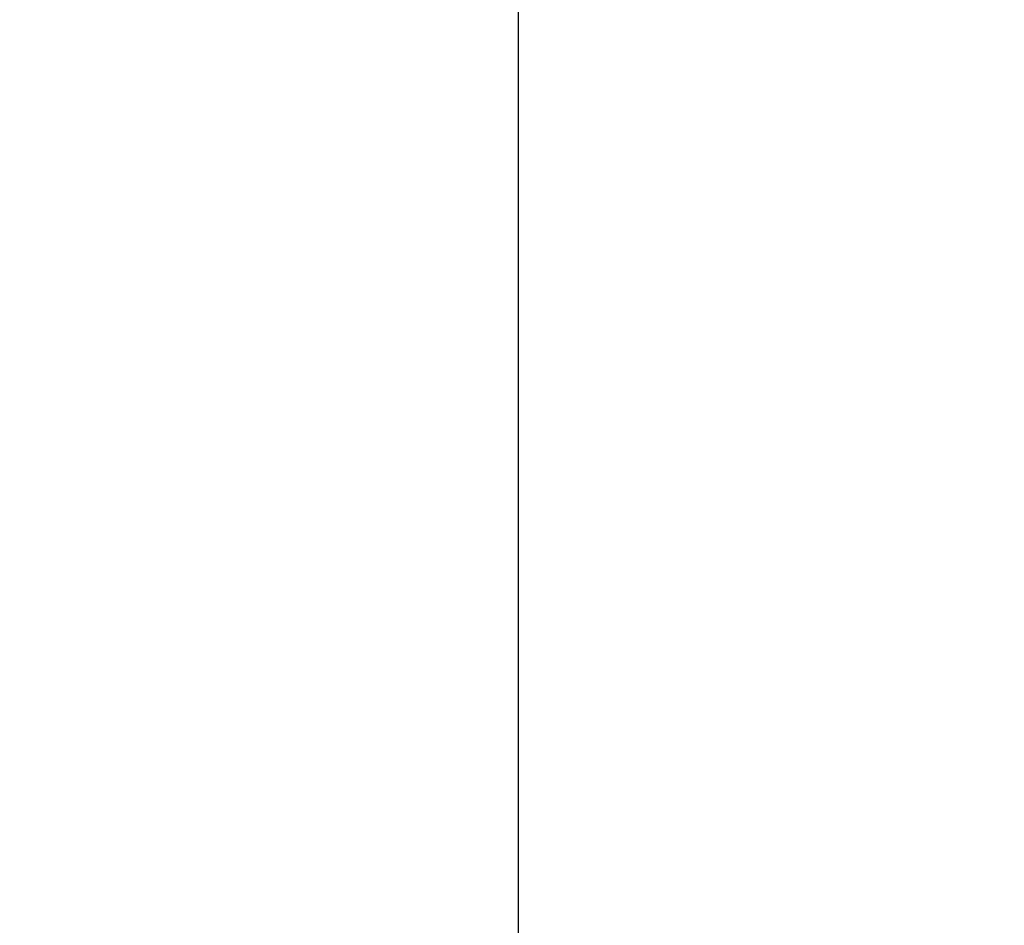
# Model space of a CAD drawing. Header units: inches. Extents: x 0 to 283, y 0 to 183.
# Tile 18 of 256: x 35.85 to 42.33, y 74.71 to 80.67. Entities that reach past the tile are written whole.
import ezdxf

# ---------------------------------------------------------------- set-up
doc = ezdxf.new("R2010")
doc.units = ezdxf.units.IN
doc.header["$LTSCALE"] = 15.583333
doc.header["$MEASUREMENT"] = 0
doc.layers.get('0').update_dxf_attribs({"linetype": 'CONTINUOUS'})
doc.layers.add('DIMENSIONS', color=7, linetype='CONTINUOUS')
doc.styles.get("Standard").update_dxf_attribs({"font": 'arial.ttf'})
doc.dimstyles.new('DIMSTYLE_1', dxfattribs={"dimtxt": 1.25, "dimasz": 1.666667, "dimexe": 0.09, "dimexo": 0.07, "dimgap": 0.0375, "dimtad": 0, "dimtih": 1, "dimtoh": 1, "dimzin": 4, "dimdsep": 46, "dimtxsty": 'Standard', "dimblk": '_FILLED', "dimblk1": '_FILLED', "dimblk2": '_FILLED', "dimcen": 0.09, "dimadec": 3, "dimazin": 1, "dimtfac": 1, "dimtdec": 3, "dimtofl": 0, "dimtmove": 0, "dimatfit": 3, "dimldrblk": '_FILLED', "dimfxl": 0, "dimtolj": 1, "dimtzin": 4, "dimarcsym": 0})

# ---------------------------------------------------------------- blocks, each defined once
blk = doc.blocks.new('_FILLED')
at = {"color": 0, "linetype": 'ByBlock'}
blk.add_solid([(0, 0), (-1, 0.2), (-1, -0.2)], dxfattribs=at)
blk = doc.blocks.new('*D8')
at = {"layer": 'DIMENSIONS', "color": 2, "linetype": 'Continuous'}
for p, q in [((35.9244, 124.822), (40.6378, 124.822)), ((39.1378, 124.822), (39.1378, 90.9661)), ((39.1378, 53.322), (39.1378, 86.5911)), ((35.9244, 53.322), (40.6378, 53.322))]:
    blk.add_line(p, q, dxfattribs=at)
at = {"layer": 'DIMENSIONS', "color": 2, "linetype": 'Continuous', "xscale": 1.6666666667, "yscale": 1.6666666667, "zscale": 1.6666666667}
for p, rotation in [((39.1378, 124.822), 90), ((39.1378, 53.322), 270)]:
    blk.add_blockref('_FILLED', p, dxfattribs=dict(at, rotation=rotation))
at = {"layer": 'DIMENSIONS', "color": 2, "linetype": 'Continuous', "insert": (39.1378, 90.3411), "char_height": 1.25, "width": 6.394052, "attachment_point": 2, "line_spacing_factor": 0.9}
blk.add_mtext('71.50\\PDOORS', dxfattribs=at)

msp = doc.modelspace()

# ---------------------------------------------------------------- dimensions: what is measured, and where the dimension line sits
at = {"layer": 'DIMENSIONS', "color": 2, "linetype": 'Continuous'}
dim = msp.add_linear_dim(base=(39.1378, 53.322), p1=(35.8544, 124.822), p2=(35.8544, 53.322), angle=270, text='<>\\PDOORS', dimstyle='DIMSTYLE_1', dxfattribs=at)
dim.commit()
dim.dimension.update_dxf_attribs({"geometry": '*D8', "text_midpoint": (39.1378, 88.7786), "dimtype": 160})

doc.saveas('drawing.dxf')
